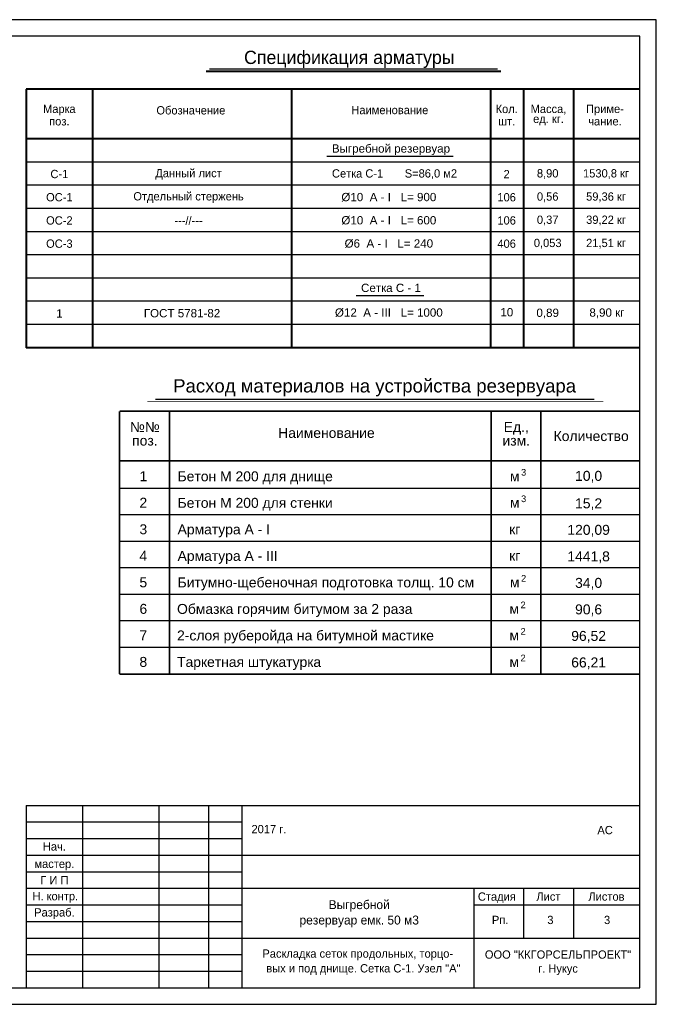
# Model space of a CAD drawing. Header units: millimetres. Extents: x -5733 to 3442, y -1003 to 2277.
# Tile 16 of 20: x 3250 to 3442, y 243 to 540. Entities that reach past the tile are written whole.
import ezdxf
from ezdxf.enums import TextEntityAlignment as Align

# ---------------------------------------------------------------- set-up
doc = ezdxf.new("R2010")
doc.units = ezdxf.units.MM
doc.styles.add('Arial_2', font='arial.ttf', dxfattribs={"height": 2})
doc.styles.add('А2.0', font='GOTHIC.TTF', dxfattribs={"height": 1.8})
doc.styles.add('А2.5', font='GOTHIC.TTF', dxfattribs={"height": 2.5})

msp = doc.modelspace()

# ---------------------------------------------------------------- linework, layer by layer
at = {"lineweight": 40, "ltscale": 0.5}
msp.add_line((3306.186, 524.351), (3395.021, 524.351), dxfattribs=at)
at = {"ltscale": 0.5}
msp.add_line((3307.148, 525.049), (3393.979, 525.049), dxfattribs=at)
at = {"lineweight": 40}
for p, q in [((3251.883, 518.923), (3251.883, 440.923)), ((3436.883, 518.923), (3251.883, 518.923)), ((3271.883, 518.923), (3271.883, 440.923)), ((3331.883, 518.923), (3331.883, 503.923)), ((3391.883, 518.923), (3391.883, 440.923)), ((3401.883, 518.923), (3401.883, 440.923)), ((3416.883, 518.923), (3416.883, 440.923)), ((3436.883, 503.923), (3251.883, 503.923)), ((3331.883, 503.923), (3331.883, 440.923)), ((3436.883, 440.923), (3251.883, 440.923))]:
    msp.add_line(p, q, dxfattribs=at)
for p, q in [((3436.883, 503.923), (3251.883, 503.923)), ((3436.883, 503.923), (3251.883, 503.923)), ((3436.883, 496.923), (3251.883, 496.923)), ((3436.883, 489.923), (3251.883, 489.923)), ((3436.883, 482.923), (3251.883, 482.923)), ((3436.883, 475.923), (3251.883, 475.923)), ((3436.883, 468.923), (3251.883, 468.923)), ((3436.883, 461.923), (3251.883, 461.923)), ((3436.883, 454.923), (3251.883, 454.923)), ((3351.39, 456.675), (3371.75, 456.675)), ((3436.883, 447.923), (3251.883, 447.923)), ((3290.914, 425.447), (3423.16, 425.447)), ((3437.046, 398.502), (3280.064, 398.502)), ((3437.046, 390.502), (3280.064, 390.502)), ((3437.046, 382.502), (3280.064, 382.502)), ((3437.046, 374.502), (3280.064, 374.502)), ((3437.046, 366.502), (3280.064, 366.502)), ((3437.046, 358.502), (3280.064, 358.502)), ((3437.046, 350.502), (3280.064, 350.502)), ((3437.046, 342.502), (3280.064, 342.502)), ((3251.883, 297.874), (3316.883, 297.874)), ((3251.883, 292.874), (3316.883, 292.874)), ((3251.883, 287.874), (3316.883, 287.874)), ((3251.883, 282.874), (3316.883, 282.874)), ((3251.883, 277.874), (3316.883, 277.874)), ((3251.883, 272.874), (3316.883, 272.874)), ((3251.883, 267.874), (3316.883, 267.874)), ((3251.883, 262.874), (3316.883, 262.874)), ((3251.883, 257.874), (3316.883, 257.874)), ((3251.883, 252.874), (3316.883, 252.874))]:
    msp.add_line(p, q)
at = {"lineweight": 30}
for p, q in [((3342.564, 498.712), (3380.606, 498.712)), ((3251.883, 302.874), (3436.883, 302.874)), ((3251.883, 302.874), (3251.883, 247.874)), ((3268.883, 302.874), (3268.883, 247.874)), ((3291.883, 302.874), (3291.883, 247.874)), ((3306.883, 302.874), (3306.883, 247.874)), ((3316.883, 302.874), (3316.883, 247.874)), ((3316.883, 287.874), (3436.883, 287.874)), ((3316.883, 277.874), (3436.883, 277.874)), ((3386.883, 277.874), (3386.883, 247.874)), ((3401.883, 277.874), (3401.883, 262.874)), ((3416.883, 277.874), (3416.883, 262.874)), ((3386.883, 272.874), (3436.883, 272.874)), ((3316.883, 262.874), (3436.883, 262.874))]:
    msp.add_line(p, q, dxfattribs=at)
msp.add_lwpolyline([(3021.887, 242.874), (3441.883, 242.874), (3441.883, 539.877), (3021.887, 539.877)], close=True)
msp.add_lwpolyline([(3041.887, 247.874), (3436.883, 247.874), (3436.883, 534.877), (3041.887, 534.877)], close=True, dxfattribs=at)
for points, const_width in [([(3288.406, 424.648), (3425.953, 424.648)], 0.2), ([(3280.046, 421.779), (3437.046, 421.779)], 0.5), ([(3280.064, 421.779), (3280.064, 342.502)], 0.5), ([(3295.064, 421.779), (3295.064, 342.502)], 0.5), ([(3392.046, 421.779), (3392.046, 342.502)], 0.5), ([(3407.046, 421.779), (3407.046, 342.502)], 0.5), ([(3280.064, 406.779), (3437.046, 406.779)], 0.5), ([(3280.064, 342.502), (3437.046, 342.502)], 0.5)]:
    msp.add_lwpolyline(points, dxfattribs=dict(const_width=const_width))

# ---------------------------------------------------------------- texts
at = {"ltscale": 0.5, "style": 'А2.0'}
msp.add_text('Спецификация арматуры ', height=4, dxfattribs=at).set_placement((3350.056, 526.517), align=Align.CENTER)
for s, p in [('Марка', (3261.883, 512.606)), ('Обозначение', (3301.538, 512.606)), ('Наименование', (3361.538, 512.606)), ('Кол.', (3396.772, 512.934)), ('Масса,', (3409.377, 512.737)), ('Приме-', (3426.405, 512.606)), ('поз.', (3261.883, 509.214)), ('шт.', (3396.772, 509.214)), ('ед. кг.', (3409.377, 509.608)), ('чание.', (3426.405, 509.214)), ('С-1', (3261.883, 493.329)), ('Данный лист', (3300.836, 493.329)), ('2', (3396.754, 493.322)), ('8,90', (3409.136, 493.322)), ('ОС-1', (3261.883, 486.329)), ('Отдельный стержень', (3300.836, 486.329)), ('106', (3396.754, 486.322)), ('0,56', (3409.136, 486.322)), ('59,36 кг', (3426.713, 486.322)), ('ОС-2', (3261.883, 479.329)), ('---//---', (3300.836, 479.329)), ('106', (3396.754, 479.322)), ('0,37', (3409.136, 479.322)), ('39,22 кг', (3426.713, 479.322)), ('ОС-3', (3261.883, 472.329)), ('406', (3396.754, 472.322)), ('0,053', (3409.136, 472.322)), ('21,51 кг', (3426.713, 472.322))]:
    msp.add_text(s, height=2.5, dxfattribs=at).set_placement(p, align=Align.MIDDLE)
for s, height, style, p in [('Выгребной резервуар', 2.5, 'Arial_2', (3361.883, 499.776)), ('%%C10  А - I   L= 900', 2.5, 'Arial_2', (3361.235, 485.127)), ('%%C10  А - I   L= 600', 2.5, 'Arial_2', (3361.235, 478.127)), ('%%C6  А - I   L= 240', 2.5, 'Arial_2', (3361.235, 471.127)), ('Сетка С - 1', 2.5, 'Arial_2', (3361.883, 457.739)), ('1', 2.5, 'Arial_2', (3261.913, 450.039)), ('ГОСТ 5781-82', 2.5, 'Arial_2', (3298.872, 450.092)), ('%%C12  А - III   L= 1000', 2.5, 'Arial_2', (3361.235, 450.294)), ('10', 2.5, 'Arial_2', (3396.803, 450.394)), ('0,89', 2.5, 'Arial_2', (3409.128, 450.223)), ('8,90 кг', 2.5, 'Arial_2', (3426.997, 450.293)), ('Расход материалов на устройства резервуара', 4, 'Arial_2', (3356.946, 427.431)), ('№№', 3, 'Arial_2', (3287.678, 415.524)), ('Наименование', 3, 'Arial_2', (3342.421, 413.732)), ('Ед.,', 3, 'Arial_2', (3399.654, 415.524)), ('Количество', 3, 'Arial_2', (3422.248, 412.776)), ('поз.', 3, 'Arial_2', (3287.678, 411.414)), ('изм.', 3, 'Arial_2', (3399.654, 411.414)), ('3', 2, 'Arial_2', (3401.882, 402.362)), ('1', 3, 'Arial_2', (3287.2, 400.662)), ('м', 3, 'Arial_2', (3399.199, 400.662)), ('10,0', 3, 'Arial_2', (3421.475, 400.773)), ('2', 3, 'Arial_2', (3287.2, 392.662)), ('3', 2, 'Arial_2', (3401.882, 394.362)), ('15,2', 3, 'Arial_2', (3421.475, 392.495)), ('м', 3, 'Arial_2', (3399.199, 392.662)), ('3', 3, 'Arial_2', (3287.2, 384.662)), ('кг', 3, 'Arial_2', (3399.199, 384.662)), ('120,09', 3, 'Arial_2', (3421.475, 384.495)), ('4', 3, 'Arial_2', (3287.2, 376.662)), ('кг', 3, 'Arial_2', (3399.199, 376.662)), ('1441,8', 3, 'Arial_2', (3421.475, 376.495)), ('5', 3, 'Arial_2', (3287.2, 368.662)), ('2', 2, 'Arial_2', (3401.882, 370.362)), ('34,0', 3, 'Arial_2', (3421.475, 368.495)), ('м', 3, 'Arial_2', (3399.199, 368.662)), ('6', 3, 'Arial_2', (3287.2, 360.662)), ('м', 3, 'Arial_2', (3399.036, 360.662)), ('2', 2, 'Arial_2', (3401.719, 362.363)), ('90,6', 3, 'Arial_2', (3421.475, 360.495)), ('7', 3, 'Arial_2', (3287.2, 352.662)), ('м', 3, 'Arial_2', (3399.036, 352.662)), ('2', 2, 'Arial_2', (3401.719, 354.363)), ('96,52', 3, 'Arial_2', (3421.475, 352.495)), ('8', 3, 'Arial_2', (3287.2, 344.662)), ('2', 2, 'Arial_2', (3401.719, 346.363)), ('66,21', 3, 'Arial_2', (3421.475, 344.495)), ('м', 3, 'Arial_2', (3399.036, 344.662)), ('2017 г.', 2.5, 'А2.5', (3325.078, 294.474)), ('АС', 2.5, 'А2.5', (3426.443, 294.176)), ('Рп.', 2.5, 'А2.5', (3394.8, 267.077)), ('3', 2.5, 'А2.5', (3409.94, 267.077)), ('3', 2.5, 'А2.5', (3427.048, 267.077)), ('Раскладка сеток продольных, торцо-', 2.5, 'А2.5', (3351.861, 256.931)), ('вых и под днище. Сетка С-1. Узел "А"', 2.5, 'А2.5', (3353.567, 252.481))]:
    msp.add_text(s, height=height, dxfattribs=dict(style=style)).set_placement(p, align=Align.CENTER)
at = {"color": 1, "ltscale": 0.5, "style": 'А2.0'}
for s, p in [('Сетка С-1       S=86,0 м2', (3362.948, 493.297)), ('1530,8 кг', (3426.713, 493.322))]:
    msp.add_text(s, height=2.5, dxfattribs=at).set_placement(p, align=Align.MIDDLE)
at = {"style": 'Arial_2'}
for s, p in [('Бетон М 200 для днище', (3297.535, 400.635)), ('Бетон М 200 для стенки', (3297.535, 392.635)), ('Арматура А - I', (3297.535, 384.635)), ('Арматура А - III', (3297.535, 376.635)), ('Битумно-щебеночная подготовка толщ. 10 см', (3297.535, 368.635)), ('Обмазка горячим битумом за 2 раза ', (3297.372, 360.636)), ('2-слоя руберойда на битумной мастике', (3297.372, 352.636)), ('Таркетная штукатурка', (3297.372, 344.636))]:
    msp.add_text(s, height=3, dxfattribs=at).set_placement(p)
at = {"style": 'А2.5'}
for s, p in [('Нач.', (3260.383, 290.468)), ('мастер.', (3260.383, 284.877)), ('Г И П', (3260.383, 280.305)), ('Н. контр.', (3260.668, 275.121)), ('Разраб.', (3260.383, 270.314)), ('ООО "ККГОРСЕЛЬПРОЕКТ"', (3412.25, 257.889)), ('г. Нукус', (3412.25, 253.296))]:
    msp.add_text(s, height=2.5, dxfattribs=at).set_placement(p, align=Align.MIDDLE)
for s, p in [('Стадия', (3388.08, 275.374)), ('Лист', (3405.722, 275.374)), ('Листов', (3421.408, 275.374))]:
    msp.add_text(s, height=2.5, dxfattribs=at).set_placement(p, align=Align.MIDDLE_LEFT)
at = {"lineweight": 18, "style": 'А2.5'}
for s, p in [('Выгребной', (3352.304, 271.587)), ('резервуар емк. 50 м3', (3352.304, 266.94))]:
    msp.add_text(s, height=2.7, dxfattribs=at).set_placement(p, align=Align.CENTER)

doc.saveas('drawing.dxf')
